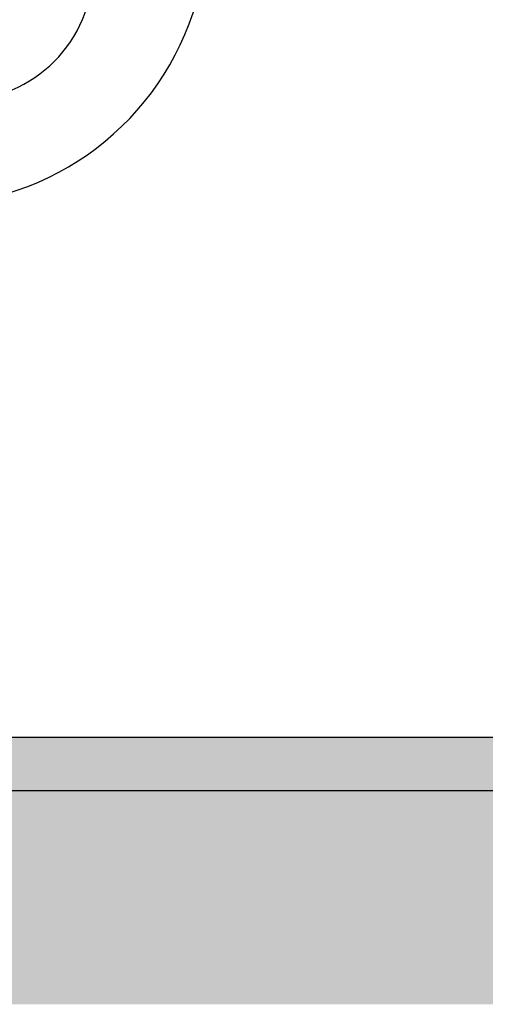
# Model space of a CAD drawing. Header units: metres. Extents: x -44 to 208, y -13 to 238.
# Tile 127 of 154: x 103.05 to 104.1, y 81.74 to 83.95. Entities that reach past the tile are written whole.
import ezdxf

# ---------------------------------------------------------------- set-up
doc = ezdxf.new("R2010")
doc.units = ezdxf.units.M
doc.header["$MEASUREMENT"] = 0
for name, color, linetype in [('HTC-PIS', 8, 'Continuous'), ('PIS-CTE', 201, 'Continuous'), ('VIS-V04', 30, 'Continuous')]:
    doc.layers.add(name, color=color, linetype=linetype)

msp = doc.modelspace()

# ---------------------------------------------------------------- hatches: boundary and pattern name
at = {"layer": 'HTC-PIS'}
h = msp.add_hatch(color=256, dxfattribs=at)
h.dxf.hatch_style = 1
h.paths.add_polyline_path([(98.3973, 82.3363), (104.3425, 82.3363), (104.3425, 82.0363), (104.1925, 82.0363), (104.1925, 82.2163), (98.5472, 82.2163), (98.5473, 82.0363), (98.3973, 82.0363)])
edge = h.paths.add_edge_path()
edge.add_line((98.3973, 86.4563), (104.3425, 86.4563))
edge.add_line((104.3425, 86.4563), (104.3425, 86.1563))
edge.add_line((104.3425, 86.1563), (104.1925, 86.1563))
edge.add_line((104.1925, 86.1563), (104.1925, 86.3363))
edge.add_line((104.1925, 86.3363), (98.5472, 86.3363))
edge.add_line((98.5472, 86.3363), (98.5473, 86.1563))
edge.add_line((98.5473, 86.1563), (98.3973, 86.1563))
h = msp.add_hatch(dxfattribs=at)
h.set_pattern_fill('EARTH', color=256, angle=45)
h.set_pattern_definition([(45, (-18.62803, -25.88004), (3e-17, 0.3535534), [0.25, -0.25]), (45, (-18.69432, -25.81375), (3e-17, 0.3535534), [0.25, -0.25]), (45, (-18.7606, -25.74746), (3e-17, 0.3535534), [0.25, -0.25]), (135, (-18.7606, -25.70327), (-0.3535534, 6e-17), [0.25, -0.25]), (135, (-18.69432, -25.63698), (-0.3535534, 6e-17), [0.25, -0.25]), (135, (-18.62803, -25.57068), (-0.3535534, 6e-17), [0.25, -0.25])])
h.paths.add_polyline_path([(112.1992, 81.7363), (112.1992, 82.2163), (104.3425, 82.2163), (104.3425, 82.0363), (104.1925, 82.0363), (104.1925, 82.2163), (98.5473, 82.2163), (98.5473, 82.0363), (98.3973, 82.0363), (98.3973, 82.2363), (96.8916, 82.2363), (96.8916, 81.7363)])

# ---------------------------------------------------------------- linework, layer by layer
at = {"layer": 'PIS-CTE'}
for points in [[(98.3973, 82.3363), (104.3425, 82.3363), (104.3425, 82.0363), (104.1925, 82.0363), (104.1925, 82.2163), (98.5472, 82.2163), (98.5473, 82.0363), (98.3973, 82.0363), (98.3973, 82.3363)], [(98.5473, 82.3363), (104.3425, 82.3363), (104.3425, 82.2363)]]:
    msp.add_lwpolyline(points, dxfattribs=at)
at = {"layer": 'VIS-V04'}
for centre, radius, start, end in [((102.9171, 84.0654), 0.297, 270, 0), ((102.8408, 84.1624), 0.6301, 276.9507, 351.1424)]:
    msp.add_arc(centre, radius, start, end, dxfattribs=at)

doc.saveas('drawing.dxf')
